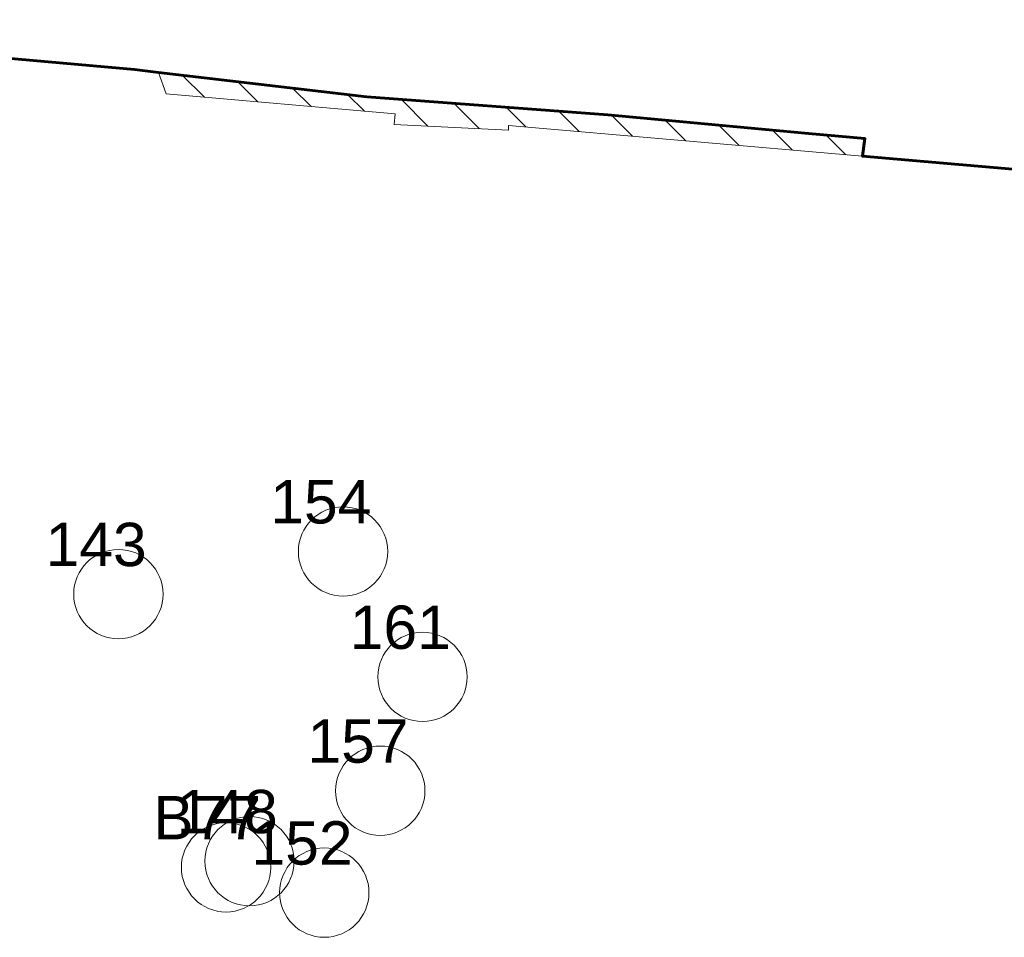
# Model space of a CAD drawing. Header units: metres. Extents: x 179483 to 180084, y 582739 to 582904.
# Tile 101 of 205: x 179708 to 179736, y 582863 to 582889. Entities that reach past the tile are written whole.
import ezdxf

# ---------------------------------------------------------------- set-up
doc = ezdxf.new("R2010")
doc.units = ezdxf.units.M
doc.layers.get('0').update_dxf_attribs({"linetype": 'CONTINUOUS', "lineweight": 9})
for name, color, linetype, lineweight in [('TA - OPSPORINGSGEBIED', 5, 'CONTINUOUS', 60), ('TA - VERSTOORD_GEBIED', 30, 'CONTINUOUS', 18), ('TA - VRIJGEGEVEN TOT 4M-MV', 3, 'CONTINUOUS', 18)]:
    doc.layers.add(name, color=color, linetype=linetype, lineweight=lineweight)
doc.layers.add('TA - VERDACHT OBJECT BENADERD', color=3, linetype='CONTINUOUS')
doc.styles.get("Standard").update_dxf_attribs({"font": 'arial.ttf'})

# ---------------------------------------------------------------- blocks, each defined once
blk = doc.blocks.new('Object')
at = {"lineweight": 20}
blk.add_circle((0, 0), 1.236, dxfattribs=at)
at = {"color": 7}
blk.add_attdef('1', (-2.48, 0.774), '', height=1.2, dxfattribs=at)

msp = doc.modelspace()

# ---------------------------------------------------------------- hatches: boundary and pattern name
at = {"layer": 'TA - VERSTOORD_GEBIED'}
h = msp.add_hatch(dxfattribs=at)
h.set_pattern_fill('ANSI31', color=256, scale=0.3, angle=90, style=0)
h.paths.add_polyline_path([(179730.32, 582885.607), (179724.772, 582886.12), (179718.912, 582886.561), (179718.851, 582885.852), (179722.021, 582885.701), (179722.018, 582885.83), (179731.821, 582884.977), (179731.887, 582885.462)])
h.paths.add_polyline_path([(179712.327, 582887.297), (179712.542, 582886.7), (179718.06, 582886.217), (179718.095, 582886.622)])

# ---------------------------------------------------------------- linework, layer by layer
at = {"layer": 'TA - OPSPORINGSGEBIED', "linetype": 'ByBlock'}
msp.add_lwpolyline([(179696.185, 582888.753), (179711.669, 582887.374), (179712.327, 582887.297), (179718.095, 582886.622), (179724.772, 582886.12), (179730.32, 582885.607), (179731.887, 582885.462), (179731.821, 582884.977), (179731.821, 582884.977), (179738.115, 582884.429)], dxfattribs=at)
at = {"layer": 'TA - VERSTOORD_GEBIED', "linetype": 'ByBlock'}
for points in [[(179724.772, 582886.12), (179730.32, 582885.607), (179731.887, 582885.462), (179731.821, 582884.977), (179722.018, 582885.83), (179722.021, 582885.701), (179718.851, 582885.852), (179718.881, 582886.145), (179712.542, 582886.7), (179712.327, 582887.297), (179718.095, 582886.622)], [(179730.32, 582885.607), (179724.772, 582886.12), (179718.095, 582886.622), (179712.327, 582887.297), (179712.542, 582886.7), (179718.881, 582886.145), (179718.851, 582885.852), (179722.021, 582885.701), (179722.018, 582885.83), (179731.821, 582884.977), (179731.887, 582885.462)], [(179730.32, 582885.607), (179724.772, 582886.12), (179718.095, 582886.622), (179712.327, 582887.297), (179712.542, 582886.7), (179718.881, 582886.145), (179718.851, 582885.852), (179722.021, 582885.701), (179722.018, 582885.83), (179731.821, 582884.977), (179731.887, 582885.462)]]:
    msp.add_lwpolyline(points, close=True, dxfattribs=at)
at = {"layer": 'TA - VRIJGEGEVEN TOT 4M-MV'}
msp.add_lwpolyline([(179738.115, 582884.429), (179731.821, 582884.977), (179731.821, 582884.977), (179722.018, 582885.83), (179722.021, 582885.701), (179718.851, 582885.852), (179718.881, 582886.145), (179712.542, 582886.7), (179712.327, 582887.297), (179711.669, 582887.374), (179696.185, 582888.753)], dxfattribs=at)

# ---------------------------------------------------------------- block references
at = {"layer": 'TA - VERDACHT OBJECT BENADERD', "linetype": 'ByBlock'}
for p, values in [((179717.44, 582874.04), {'1': ' 154'}), ((179711.22, 582872.86), {'1': ' 143'}), ((179719.64, 582870.57), {'1': ' 161'}), ((179718.47, 582867.42), {'1': ' 157'}), ((179714.2, 582865.3), {'1': ' B77'}), ((179714.85, 582865.47), {'1': ' 148'}), ((179716.92, 582864.6), {'1': ' 152'})]:
    msp.add_blockref('Object', p, dxfattribs=at).add_auto_attribs(values)

doc.saveas('drawing.dxf')
